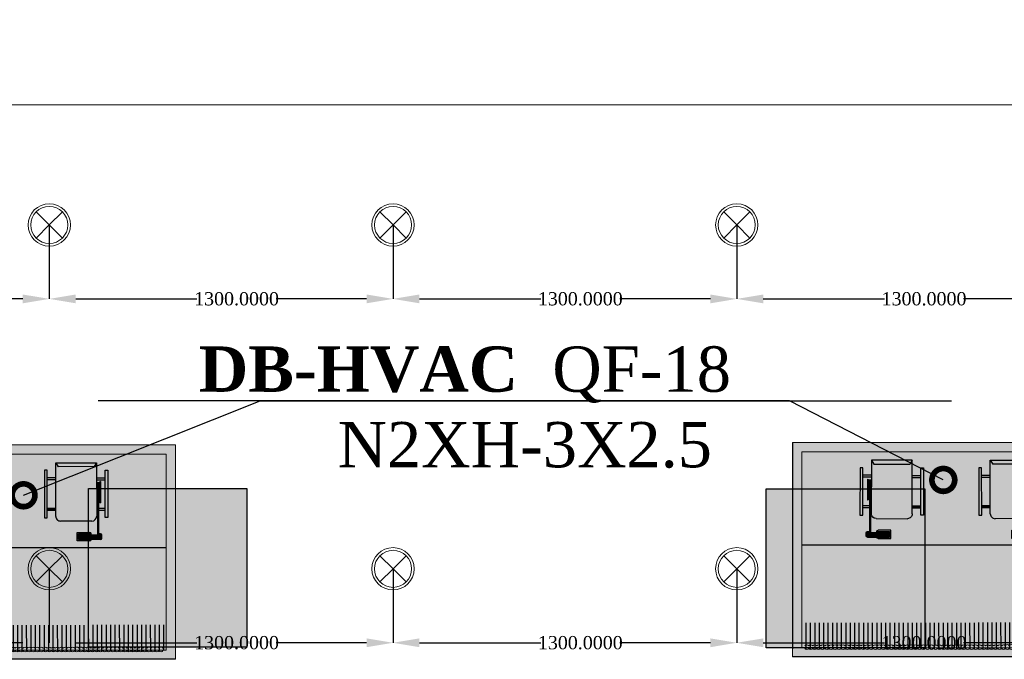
# Model space of a CAD drawing. Header units: inches. Extents: x -78787 to 29484, y -9517 to 23232.
# Tile 191 of 256: x 9994 to 13718, y 5922 to 8340. Entities that reach past the tile are written whole.
import ezdxf
from ezdxf import colors
from ezdxf.entities.mleader import LeaderData, LeaderLine
from ezdxf.math import Vec2, Vec3

# ---------------------------------------------------------------- set-up
doc = ezdxf.new("R2010")
doc.units = ezdxf.units.IN
doc.header["$MEASUREMENT"] = 0
doc.layers.add('- განათება', color=7, linetype='Continuous')
doc.layers.add('- მექანიკური ნაწილი', color=7, linetype='Continuous')
doc.layers.add('heating-cooling1', color=7, linetype='Continuous', lineweight=0)
doc.layers.add('HVAC Room Number', color=7, linetype='Continuous', lineweight=0)
doc.layers.add('New_Interior - Lamp_Pen_No__77', color=7, linetype='Continuous', lineweight=20, true_color=0xffeb28)
doc.styles.add('CT', font='ARIALN.TTF', dxfattribs={"height": 200})
doc.styles.get("Standard").update_dxf_attribs({"font": 'arial.ttf'})
doc.dimstyles.get("Standard").update_dxf_attribs({"dimtxt": 0.18, "dimasz": 0.18, "dimexe": 0.18, "dimexo": 0.0625, "dimgap": 0.09, "dimtad": 0, "dimtih": 1, "dimtoh": 1, "dimdec": 4, "dimzin": 0, "dimdsep": 46, "dimtxsty": 'Standard', "dimcen": 0.09, "dimadec": 0, "dimazin": 0, "dimtfac": 1, "dimtdec": 4, "dimtofl": 0, "dimtmove": 0, "dimatfit": 3, "dimfxl": 1, "dimtolj": 1, "dimtzin": 0, "dimarcsym": 0})

# ---------------------------------------------------------------- blocks, each defined once
blk = doc.blocks.new('asd1q3wdscqewdscx')
h = blk.add_hatch(color=8)
h.dxf.hatch_style = 1
h.paths.add_polyline_path([(45549, 30865), (45532, 30865), (45532, 30791), (45549, 30791)])
h.paths.add_polyline_path([(45549, 31289), (45532, 31289), (45532, 31215), (45549, 31215)])
h.paths.add_polyline_path([(45874, 31312), (45467, 31312), (45467, 31289), (45874, 31289)])
h.paths.add_polyline_path([(45811, 31289), (45794, 31289), (45794, 31231), (45811, 31231)])
h.paths.add_polyline_path([(45811, 31223), (45794, 31223), (45794, 31215), (45811, 31215)])
h = blk.add_hatch(color=7)
h.dxf.hatch_style = 1
h.paths.add_polyline_path([(45746.1, 31247), (45563.9, 31247, 0.376607), (45573, 31239), (45737, 31239, 0.376607)])
h = blk.add_hatch(color=7)
h.dxf.hatch_style = 1
h.paths.add_polyline_path([(45737, 31239), (45573, 31239), (45573, 31231), (45737, 31231)])
at = {"true_color": 0x40b2bf}
h = blk.add_hatch(color=143, dxfattribs=at)
h.dxf.hatch_style = 1
h.paths.add_polyline_path([(45737, 31231), (45573, 31231), (45573, 31223), (45737, 31223)])
h = blk.add_hatch(color=7)
h.dxf.hatch_style = 1
h.paths.add_polyline_path([(45737, 31223), (45573, 31223), (45573, 31215), (45737, 31215)])
h = blk.add_hatch(color=143, dxfattribs=at)
h.dxf.hatch_style = 1
h.paths.add_polyline_path([(46062, 31231), (46053, 31231), (46023, 31231), (45737, 31231), (45737, 31223), (46062, 31223)])
h = blk.add_hatch(color=256)
h.dxf.hatch_style = 1
h.paths.add_polyline_path([(46062, 31223), (46053, 31223), (46053, 31167), (46062, 31167)])
h.paths.add_polyline_path([(46053, 31258.8), (46053, 31231), (46062, 31231), (46062, 31248, 0.361621)])
h.paths.add_polyline_path([(46043, 31259), (46033, 31259), (46033, 31231), (46043, 31231)])
h.paths.add_polyline_path([(46023, 31259, 0.414214), (46012, 31248), (46012, 31231), (46023, 31231)])
h.paths.add_polyline_path([(46023, 31223), (46012, 31223), (46012, 31167), (46023, 31167)])
h.paths.add_polyline_path([(46043, 31223), (46033, 31223), (46033, 31167), (46043, 31167)])
h.paths.add_polyline_path([(46073, 31156, 0.414214), (46062, 31167), (46012, 31167, 0.414214), (46001, 31156), (46001, 31058), (46001, 31049), (46073, 31049), (46073, 31058)])
h.paths.add_polyline_path([(46062, 31058), (46012, 31058), (46012, 31158), (46062, 31158)], flags=16)
at = {"true_color": 0x8fa35c}
h = blk.add_hatch(color=55, dxfattribs=at)
h.dxf.hatch_style = 1
h.paths.add_polyline_path([(46053, 31223), (46043, 31223), (46043, 31167), (46053, 31167)])
h.paths.add_polyline_path([(46053, 31258.8, 0.045741), (46051, 31259), (46043, 31259), (46043, 31231), (46053, 31231)])
h.paths.add_polyline_path([(46033, 31259), (46023, 31259), (46023, 31231), (46033, 31231)])
h.paths.add_polyline_path([(46023, 31158), (46012, 31158), (46012, 31058), (46023, 31058)])
h.paths.add_polyline_path([(46033, 31158), (46023, 31158), (46023, 31058), (46033, 31058)])
h.paths.add_polyline_path([(46043, 31158), (46033, 31158), (46033, 31058), (46043, 31058)])
h.paths.add_polyline_path([(46053, 31158), (46043, 31158), (46043, 31058), (46053, 31058)])
h.paths.add_polyline_path([(46062, 31158), (46053, 31158), (46053, 31058), (46062, 31058)])
h = blk.add_hatch(color=55, dxfattribs=at)
h.dxf.hatch_style = 1
h.paths.add_polyline_path([(46033, 31223), (46023, 31223), (46023, 31167), (46033, 31167)])
at = {"true_color": 0xb4794b}
h = blk.add_hatch(color=35, dxfattribs=at)
h.dxf.hatch_style = 1
h.paths.add_polyline_path([(45903, 31174.6, 0.414214), (45862.6, 31215), (45403, 31215), (45437, 31193.9), (45437, 30886.1), (45403, 30865), (45862.6, 30865, 0.414214), (45903, 30905.4)])
h = blk.add_hatch(color=8)
h.dxf.hatch_style = 1
h.paths.add_polyline_path([(45811, 30865), (45794, 30865), (45794, 30791), (45811, 30791)])
h = blk.add_hatch(color=8)
h.dxf.hatch_style = 1
h.paths.add_polyline_path([(45874, 30791), (45467, 30791), (45467, 30768), (45874, 30768)])
for p, q in [((45467, 31289), (45467, 31312)), ((45467, 31312), (45874, 31312)), ((45874, 31312), (45874, 31289)), ((45874, 31289), (45467, 31289)), ((45532, 31215), (45532, 31289)), ((45549, 31215), (45549, 31289)), ((45563.9, 31247), (45746.1, 31247)), ((45573, 31215), (45573, 31239)), ((45737, 31239), (45573, 31239)), ((45573, 31231), (46062, 31231)), ((45573, 31223), (46062, 31223)), ((45737, 31239), (45737, 31231)), ((45737, 31223), (45737, 31215)), ((45794, 31231), (45794, 31289)), ((45794, 31223), (45794, 31215)), ((45811, 31231), (45811, 31289)), ((45811, 31223), (45811, 31215)), ((46012, 31248), (46012, 31231)), ((46051, 31259), (46023, 31259)), ((46023, 31259), (46023, 31231)), ((46053, 31231), (46023, 31231)), ((46053, 31223), (46023, 31223)), ((46023, 31223), (46023, 31167)), ((46033, 31259), (46033, 31231)), ((46033, 31223), (46033, 31167)), ((46043, 31259), (46043, 31231)), ((46043, 31223), (46043, 31167)), ((46053, 31259), (46053, 31231)), ((46053, 31231), (46062, 31231)), ((46053, 31223), (46062, 31223)), ((46053, 31223), (46053, 31167)), ((46062, 31248), (46062, 31167)), ((45403, 31215), (45862.6, 31215)), ((45403, 31215), (45437, 31193.9)), ((45403, 30865), (45403, 31215)), ((45437, 31193.9), (45437, 30886.1)), ((45903, 31174.6), (45903, 30905.4)), ((46001, 31058), (46001, 31156)), ((46062, 31167), (46012, 31167)), ((46062, 31158), (46012, 31158)), ((46012, 31158), (46012, 31058)), ((46023, 31158), (46023, 31058)), ((46033, 31158), (46033, 31058)), ((46043, 31158), (46043, 31058)), ((46053, 31158), (46053, 31058)), ((46062, 31158), (46062, 31058)), ((46073, 31156), (46073, 31058)), ((46001, 31049), (46001, 31058)), ((46073, 31049), (46001, 31049)), ((46062, 31058), (46012, 31058)), ((46073, 31058), (46073, 31049)), ((45403, 30865), (45437, 30886.1)), ((45862.6, 30865), (45403, 30865)), ((45532, 30865), (45532, 30791)), ((45549, 30865), (45549, 30791)), ((45794, 30865), (45794, 30791)), ((45811, 30865), (45811, 30791)), ((45874, 30791), (45467, 30791)), ((45467, 30791), (45467, 30768)), ((45467, 30768), (45874, 30768)), ((45874, 30768), (45874, 30791))]:
    blk.add_line(p, q)
for centre, radius, start, end in [((45573, 31248.2), 9.19, 187.45311, 270), ((45737, 31248.2), 9.19, 270, 352.54689), ((46023, 31248), 11, 90, 180), ((46051, 31248), 11, 0, 90), ((45862.6, 31174.6), 40.4, 0, 90), ((46012, 31156), 11, 90, 180), ((46062, 31156), 11, 0, 90), ((45862.6, 30905.4), 40.4, 270, 0)]:
    blk.add_arc(centre, radius, start, end)
blk = doc.blocks.new('asdasda')
at = {"lineweight": 0, "true_color": 0xffffff}
h = blk.add_hatch(color=7, dxfattribs=at)
h.dxf.hatch_style = 1
h.paths.add_polyline_path([(757.4, 504.2), (22.6, 504.2), (22.6, 22.6), (757.4, 22.6)], flags=0)
h.paths.add_polyline_path([(780, 526.8), (0, 526.8), (0, 0), (780, 0)])
h.paths.add_polyline_path([(22.6, 504.2), (757.4, 504.2), (757.4, 22.6), (22.6, 22.6)], flags=16)
h = blk.add_hatch(color=7, dxfattribs=at)
h.dxf.hatch_style = 1
h.paths.add_polyline_path([(757.4, 504.2), (22.6, 504.2), (22.6, 22.6), (757.4, 22.6)])
h = blk.add_hatch(color=7)
h.dxf.hatch_style = 1
h.paths.add_polyline_path([(22.8, 255.2), (22.8, 243.7), (757.4, 244.3), (757.4, 255.8)])
at = {"true_color": 0xfb1004}
h = blk.add_hatch(color=1, dxfattribs=at)
h.dxf.hatch_style = 1
h.set_gradient(color1=(255, 0, 0), color2=(0, 0, 255), tint=1)
h.paths.add_polyline_path([(740.4, 210.2), (740.4, 134.5, -1), (717.1, 134.4), (717, 209.8, 1), (673.8, 209.8), (673.9, 134.5, -1.005911), (650.8, 134.2), (650.7, 210, 1.002343), (607.7, 209.6), (607.8, 134.4, -1), (584.4, 134.3), (584.4, 210, 1.002343), (541.4, 209.6), (541.4, 134.3, -1), (518.1, 134.3), (518, 209.7, 1), (474.8, 209.6), (474.9, 134.2, -1), (451.8, 134), (451.7, 209.8, 1.00525), (408.7, 209.3), (408.8, 134.3, -1), (385.4, 134.3), (385.4, 209.7, 1), (342.1, 209.6), (342.2, 134.3, -1.005302), (319.1, 133.9), (319, 209.7, 1.00522), (276, 209.2), (276.1, 134.2, -1), (252.8, 134.2), (252.7, 209.8, 1.005275), (209.7, 209.3), (209.8, 134.3, -1), (186.4, 134.3), (186.4, 209.7, 1.005275), (143.4, 209.2), (143.4, 134.2, -1), (120.1, 134.2), (120, 209.8, 1.005275), (77, 209.3), (77.1, 134.3, -1), (53.8, 134.3), (53.7, 209.6, 0.415483), (31.5, 231.6), (22.6, 231.6), (22.6, 221.5), (32, 221.5, -0.414214), (43.6, 209.9), (43.7, 134.6, 0.999973), (86.9, 134.6), (86.9, 209.7, -1.008192), (110, 210.1), (110, 134.5, 1.011383), (153.3, 135.1), (153.2, 209.9, -0.994909), (176.3, 210.1), (176.4, 134.6, 1.011379), (219.6, 135.1), (219.5, 210, -0.994909), (242.6, 210.1), (242.7, 134.5, 1), (285.9, 134.5), (285.9, 209.9, -0.994909), (309, 210.1), (309, 134.4, 1), (352.3, 134.5), (352.2, 209.9), (352.2, 210, -1), (375.3, 210.2), (375.4, 134.6, 1), (418.6, 134.7), (418.5, 210, -0.994909), (441.6, 210.2), (441.7, 134.6, 1), (484.9, 134.6), (484.9, 210, -1), (508, 210.2), (508, 134.6, 1), (551.3, 134.6), (551.2, 210, -1), (574.3, 210.3), (574.4, 134.7, 1), (617.6, 134.7), (617.5, 210.1, -1), (640.6, 210.3), (640.7, 134.7, 1), (683.9, 134.8), (683.9, 210.1, -1), (707, 210.4), (707, 134.8, 1), (750.3, 134.8), (750.2, 210.2, -0.303251), (757.4, 221), (757.4, 231.4, 0.354482)])
h = blk.add_hatch(color=250)
h.dxf.hatch_style = 1
h.paths.add_polyline_path([(757.4, 97.8), (757.4, 109.3), (22.6, 108.7), (22.6, 97.2)])
h = blk.add_hatch(color=7)
h.dxf.hatch_style = 1
h.paths.add_polyline_path([(22.9, 102), (22.9, 90.5), (757.4, 91.1), (757.4, 102.6)])
blk.add_line((22.6, 275), (757.4, 275))
at = {"color": 250}
blk.add_line((780, 0), (0, 0), dxfattribs=at)
for points in [[(0, 526.8), (0, 20)], [(32.5, 83.8), (32.6, 18.6)], [(43.4, 83.8), (43.5, 18.2)], [(54.3, 83.8), (54.3, 18.1)], [(65.2, 83.8), (65.2, 18.2)], [(76.1, 83.8), (76.1, 18.4)], [(86.9, 83.8), (87, 18.5)], [(97.8, 83.9), (97.9, 19.1)], [(108.7, 83.9), (108.8, 20)], [(119.6, 83.9), (119.7, 20.2)], [(130.5, 83.9), (130.5, 19.2)], [(141.4, 83.9), (141.4, 18.6)], [(152.3, 83.9), (152.3, 18.3)], [(163.2, 83.9), (163.2, 18.1)], [(174, 83.9), (174.1, 18.1)], [(184.9, 83.9), (185, 18.4)], [(195.8, 83.9), (195.9, 18.8)], [(206.7, 83.9), (206.7, 19.4)], [(217.6, 84), (217.6, 20.5)], [(228.5, 84), (228.5, 19.9)], [(239.4, 84), (239.4, 19.1)], [(250.2, 84), (250.3, 18.6)], [(261.1, 84), (261.2, 18.3)], [(272, 84), (272.1, 18.2)], [(282.9, 84), (283, 18.3)], [(293.8, 84), (293.8, 18.6)], [(304.7, 84), (304.7, 19.1)], [(315.6, 84), (315.6, 19.4)], [(326.4, 84), (326.5, 20.5)], [(337.3, 84.1), (337.4, 19.7)], [(348.2, 84.1), (348.3, 19)], [(359.1, 84.1), (359.2, 18.5)], [(370, 84.1), (370, 18.2)], [(380.9, 84.1), (380.9, 18.1)], [(391.8, 84.1), (391.8, 18.2)], [(402.6, 84.1), (402.7, 18.5)], [(413.5, 84.1), (413.6, 19)], [(424.4, 84.1), (424.5, 19.8)], [(435.3, 84.1), (435.4, 20.6)], [(446.2, 84.1), (446.2, 19.5)], [(457.1, 84.2), (457.1, 18.8)], [(468, 84.2), (468, 18.4)], [(478.8, 84.2), (478.9, 18.2)], [(489.7, 84.2), (489.8, 18.2)], [(500.6, 84.2), (500.7, 18.4)], [(511.5, 84.2), (511.6, 18.7)], [(522.4, 84.2), (522.4, 20.6)], [(533.3, 84.2), (533.3, 20.2)], [(544.2, 84.2), (544.2, 19.4)], [(555, 84.2), (555.1, 18.9)], [(565.9, 84.2), (566, 18.6)], [(576.8, 84.3), (576.9, 18.5)], [(587.7, 84.3), (587.8, 18.6)], [(598.6, 84.3), (598.6, 18.9)], [(609.5, 84.3), (609.5, 19.4)], [(620.4, 84.3), (620.4, 20.2)], [(631.2, 84.3), (631.3, 21.1)], [(642.1, 84.3), (642.2, 20)], [(653, 84.3), (653.1, 19.3)], [(663.9, 84.3), (664, 18.9)], [(674.8, 84.3), (674.8, 18.6)], [(685.7, 84.3), (685.7, 18.6)], [(696.6, 84.4), (696.6, 18.8)], [(707.4, 84.4), (707.5, 19.1)], [(718.3, 84.4), (718.4, 19.7)], [(729.2, 84.4), (729.3, 20.7)], [(740.1, 84.4), (740.2, 20.7)], [(751, 84.4), (751, 22.6)]]:
    blk.add_lwpolyline(points, dxfattribs=at)
at = {"layer": 'heating-cooling1'}
blk.add_lwpolyline([(0, 526.8), (780, 526.8), (780, 0), (0, 0), (0, 526.8)], dxfattribs=at)
blk.add_lwpolyline([(22.6, 504.2), (757.4, 504.2), (757.4, 22.6), (22.6, 22.6)], close=True, dxfattribs=at)
at = {"layer": 'HVAC Room Number', "color": 250}
for points in [[(39.8, 27, 0.553217), (29.9, 27)], [(49.6, 27, 0.553217), (39.8, 27)], [(59.5, 27, 0.553217), (49.6, 27)], [(69.3, 27.1, 0.553217), (59.5, 27)], [(79.2, 27.1, 0.553217), (69.3, 27.1)], [(89.6, 27, 0.553217), (79.8, 27)], [(99.5, 27, 0.553217), (89.6, 27)], [(109.4, 27, 0.553217), (99.5, 27)], [(119.2, 27, 0.553217), (109.4, 27)], [(129.1, 27, 0.553217), (119.2, 27)], [(139, 27, 0.553217), (129.1, 27)], [(148.8, 27, 0.553217), (139, 27)], [(158.7, 27, 0.553217), (148.8, 27)], [(168.5, 27, 0.553217), (158.7, 27)], [(178.4, 27, 0.553217), (168.5, 27)], [(188.3, 27, 0.553217), (178.4, 27)], [(198.1, 27, 0.553217), (188.3, 27)], [(208, 27.1, 0.553217), (198.1, 27)], [(217.9, 27.1, 0.553217), (208, 27.1)], [(227.7, 27.1, 0.553217), (217.9, 27.1)], [(237.6, 27.1, 0.553217), (227.7, 27.1)], [(247.4, 27.1, 0.553217), (237.6, 27.1)], [(257.3, 27.1, 0.553217), (247.4, 27.1)], [(267.2, 27.1, 0.553217), (257.3, 27.1)], [(277, 27.1, 0.553217), (267.2, 27.1)], [(286.9, 27.1, 0.553217), (277, 27.1)], [(296.8, 27.1, 0.553217), (286.9, 27.1)], [(306.6, 27.1, 0.553217), (296.8, 27.1)], [(316.8, 27, 0.553217), (306.9, 27)], [(326.7, 27, 0.553217), (316.8, 27)], [(336.5, 27, 0.553217), (326.7, 27)], [(346.4, 27, 0.553217), (336.5, 27)], [(356.3, 27, 0.553217), (346.4, 27)], [(366.1, 27, 0.553217), (356.3, 27)], [(376, 27, 0.553217), (366.1, 27)], [(385.8, 27, 0.553217), (376, 27)], [(395.7, 27, 0.553217), (385.8, 27)], [(405.6, 27, 0.553217), (395.7, 27)], [(415.4, 27, 0.553217), (405.6, 27)], [(425.3, 27.1, 0.553217), (415.4, 27)], [(435.2, 27.1, 0.553217), (425.3, 27.1)], [(445, 27.1, 0.553217), (435.2, 27.1)], [(454.9, 27.1, 0.553217), (445, 27.1)], [(464.7, 27.1, 0.553217), (454.9, 27.1)], [(474.6, 27.1, 0.553217), (464.7, 27.1)], [(484.5, 27.1, 0.553217), (474.6, 27.1)], [(494.3, 27.1, 0.553217), (484.5, 27.1)], [(504.2, 27.1, 0.553217), (494.3, 27.1)], [(514.1, 27.1, 0.553217), (504.2, 27.1)], [(522.7, 27.4, 0.610733), (514.1, 27.1)], [(532.5, 27.4, 0.553217), (522.7, 27.4)], [(542.4, 27.4, 0.553217), (532.5, 27.4)], [(552.3, 27.4, 0.553217), (542.4, 27.4)], [(562.1, 27.4, 0.553217), (552.3, 27.4)], [(572, 27.4, 0.553217), (562.1, 27.4)], [(581.9, 27.4, 0.553217), (572, 27.4)], [(591.7, 27.4, 0.553217), (581.9, 27.4)], [(601.6, 27.5, 0.553217), (591.7, 27.4)], [(611.4, 27.5, 0.553217), (601.6, 27.5)], [(621.3, 27.5, 0.553217), (611.4, 27.5)], [(631.2, 27.5, 0.553217), (621.3, 27.5)], [(641, 27.5, 0.553217), (631.2, 27.5)], [(650.9, 27.5, 0.553217), (641, 27.5)], [(660.8, 27.5, 0.553217), (650.9, 27.5)], [(670.6, 27.5, 0.553217), (660.8, 27.5)], [(680.5, 27.5, 0.553217), (670.6, 27.5)], [(690.3, 27.5, 0.553217), (680.5, 27.5)], [(700.2, 27.5, 0.553217), (690.3, 27.5)], [(710.1, 27.5, 0.553217), (700.2, 27.5)], [(719.9, 27.5, 0.553217), (710.1, 27.5)], [(729.8, 27.6, 0.553217), (719.9, 27.5)], [(739.7, 27.6, 0.553217), (729.8, 27.6)], [(749.5, 27.6, 0.553217), (739.7, 27.6)], [(29.9, 20.8, 0.553217), (39.8, 20.8)], [(39.8, 20.8, 0.553217), (49.6, 20.8)], [(49.6, 20.8, 0.553217), (59.5, 20.9)], [(59.5, 20.9, 0.553217), (69.3, 20.9)], [(69.3, 20.9, 0.553217), (79.2, 20.9)], [(79.8, 20.8, 0.553217), (89.7, 20.8)], [(89.7, 20.8, 0.553217), (99.5, 20.8)], [(99.5, 20.8, 0.553217), (109.4, 20.8)], [(109.4, 20.8, 0.553217), (119.2, 20.8)], [(119.2, 20.8, 0.553217), (129.1, 20.8)], [(129.1, 20.8, 0.553217), (139, 20.8)], [(139, 20.8, 0.553217), (148.8, 20.8)], [(148.8, 20.8, 0.553217), (158.7, 20.8)], [(158.7, 20.8, 0.553217), (168.6, 20.8)], [(168.6, 20.8, 0.553217), (178.4, 20.8)], [(178.4, 20.8, 0.553217), (188.3, 20.9)], [(188.3, 20.9, 0.553217), (198.1, 20.9)], [(198.1, 20.9, 0.553217), (208, 20.9)], [(208, 20.9, 0.553217), (217.9, 20.9)], [(217.9, 20.9, 0.553217), (227.7, 20.9)], [(227.7, 20.9, 0.553217), (237.6, 20.9)], [(237.6, 20.9, 0.553217), (247.5, 20.9)], [(247.5, 20.9, 0.553217), (257.3, 20.9)], [(257.3, 20.9, 0.553217), (267.2, 20.9)], [(267.2, 20.9, 0.553217), (277, 20.9)], [(277, 20.9, 0.553217), (286.9, 20.9)], [(286.9, 20.9, 0.553217), (296.8, 20.9)], [(296.8, 20.9, 0.553217), (306.6, 21)], [(306.9, 20.8, 0.553217), (316.8, 20.8)], [(316.8, 20.8, 0.553217), (326.7, 20.8)], [(326.7, 20.8, 0.553217), (336.5, 20.8)], [(336.5, 20.8, 0.553217), (346.4, 20.8)], [(346.4, 20.8, 0.553217), (356.3, 20.8)], [(356.3, 20.8, 0.553217), (366.1, 20.8)], [(366.1, 20.8, 0.553217), (376, 20.8)], [(376, 20.8, 0.553217), (385.8, 20.8)], [(385.8, 20.8, 0.553217), (395.7, 20.8)], [(395.7, 20.8, 0.553217), (405.6, 20.9)], [(405.6, 20.9, 0.553217), (415.4, 20.9)], [(415.4, 20.9, 0.553217), (425.3, 20.9)], [(425.3, 20.9, 0.553217), (435.2, 20.9)], [(435.2, 20.9, 0.553217), (445, 20.9)], [(445, 20.9, 0.553217), (454.9, 20.9)], [(454.9, 20.9, 0.553217), (464.7, 20.9)], [(464.7, 20.9, 0.553217), (474.6, 20.9)], [(474.6, 20.9, 0.553217), (484.5, 20.9)], [(484.5, 20.9, 0.553217), (494.3, 20.9)], [(494.3, 20.9, 0.553217), (504.2, 20.9)], [(504.2, 20.9, 0.553217), (514.1, 20.9)], [(514.1, 20.9, 0.671613), (522.7, 21.2)], [(522.7, 21.2, 0.553217), (532.6, 21.2)], [(532.6, 21.2, 0.553217), (542.4, 21.2)], [(542.4, 21.2, 0.553217), (552.3, 21.2)], [(552.3, 21.2, 0.553217), (562.1, 21.2)], [(562.1, 21.2, 0.553217), (572, 21.2)], [(572, 21.2, 0.553217), (581.9, 21.2)], [(581.9, 21.2, 0.553217), (591.7, 21.3)], [(591.7, 21.3, 0.553217), (601.6, 21.3)], [(601.6, 21.3, 0.553217), (611.5, 21.3)], [(611.5, 21.3, 0.553217), (621.3, 21.3)], [(621.3, 21.3, 0.553217), (631.2, 21.3)], [(631.2, 21.3, 0.553217), (641, 21.3)], [(641, 21.3, 0.553217), (650.9, 21.3)], [(650.9, 21.3, 0.553217), (660.8, 21.3)], [(660.8, 21.3, 0.553217), (670.6, 21.3)], [(670.6, 21.3, 0.553217), (680.5, 21.3)], [(680.5, 21.3, 0.553217), (690.3, 21.3)], [(690.3, 21.3, 0.553217), (700.2, 21.3)], [(700.2, 21.3, 0.553217), (710.1, 21.4)], [(710.1, 21.4, 0.553217), (719.9, 21.4)], [(719.9, 21.4, 0.553217), (729.8, 21.4)], [(729.8, 21.4, 0.553217), (739.7, 21.4)], [(739.7, 21.4, 0.553217), (749.5, 21.4)]]:
    blk.add_lwpolyline(points, format="xyb", dxfattribs=at)
at = {"yscale": 0.2868831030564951, "zscale": 0.2868831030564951}
for p, xscale, rotation in [((9159.5, 13501.1), -0.286883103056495, 89.95250228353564), ((-8379.5, 13501.1), 0.2868831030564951, 270.0474656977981)]:
    blk.add_blockref('asd1q3wdscqewdscx', p, dxfattribs=dict(at, xscale=xscale, rotation=rotation))
blk = doc.blocks.new('600x600')
h = blk.add_hatch(color=6)
h.dxf.hatch_style = 1
h.paths.add_polyline_path([(-54793.2, 18677.9), (-55393.2, 18677.9), (-55393.2, 18077.9), (-54793.2, 18077.9)])
for p, q in [((-55393.2, 18677.9), (-54793.2, 18677.9)), ((-55393.2, 18077.9), (-55393.2, 18677.9)), ((-54793.2, 18677.9), (-54793.2, 18077.9)), ((-54793.2, 18077.9), (-55393.2, 18077.9))]:
    blk.add_line(p, q)
blk = doc.blocks.new('Recessed Spot')
at = {"layer": 'New_Interior - Lamp_Pen_No__77', "color": 2, "linetype": 'Continuous', "lineweight": 20, "true_color": 0xffeb28}
for q in [(-49.5, 49.5), (49.5, 49.5), (-49.5, -49.5), (49.5, -49.5)]:
    blk.add_line((0, 0), q, dxfattribs=at)
at = {"layer": 'New_Interior - Lamp_Pen_No__77', "color": 2, "linetype": 'Continuous', "lineweight": 20, "true_color": 0xffeb28, "flags": 128}
blk.add_lwpolyline([(80, 0, 1), (-80, 0, 1)], format="xyb", close=True, dxfattribs=at)
at = {"layer": 'New_Interior - Lamp_Pen_No__77', "color": 2, "linetype": 'Continuous', "lineweight": 20, "true_color": 0xffeb28}
blk.add_circle((0, 0), 70, dxfattribs=at)
blk = doc.blocks.new('_DotSmall')
at = {"color": 0, "linetype": 'ByBlock', "const_width": 0.5}
blk.add_lwpolyline([(-0.0625, 0, 1), (0.0625, 0, 1)], format="xyb", close=True, dxfattribs=at)
blk = doc.blocks.new('*D870')
at = {"layer": '- განათება', "color": 0, "lineweight": -2, "transparency": 16777216}
for p, q in [((8805.9, 7563.9), (8805.9, 7284.2)), ((10105.9, 7563.9), (10105.9, 7284.2)), ((8905.9, 7284.4), (9364.5, 7284.4)), ((10005.9, 7284.4), (9663.8, 7284.4))]:
    blk.add_line(p, q, dxfattribs=at)
at = {"layer": '- განათება', "color": 0, "transparency": 16777216}
for points in [[(8905.9, 7301), (8905.9, 7267.7), (8805.9, 7284.4)], [(10005.9, 7301), (10005.9, 7267.7), (10105.9, 7284.4)]]:
    blk.add_solid(points, dxfattribs=at)
at = {"layer": 'Defpoints', "color": 0, "transparency": 16777216}
for p in [(8805.9, 7564), (10105.9, 7564), (10105.9, 7284.4)]:
    blk.add_point(p, dxfattribs=at)
at = {"layer": '- განათება', "color": 0, "transparency": 16777216, "insert": (9514.1, 7284.4), "char_height": 50, "attachment_point": 5}
blk.add_mtext('\\A1;{\\fSylfaen|b0|i0|c0|p18;1300.0000}', dxfattribs=at)
blk = doc.blocks.new('*D871')
at = {"layer": '- განათება', "color": 0, "lineweight": -2, "transparency": 16777216}
for p, q in [((10105.9, 7563.9), (10105.9, 7284.2)), ((11405.9, 7563.9), (11405.9, 7284.2)), ((10205.9, 7284.4), (10664.5, 7284.4)), ((11305.9, 7284.4), (10963.8, 7284.4))]:
    blk.add_line(p, q, dxfattribs=at)
at = {"layer": '- განათება', "color": 0, "transparency": 16777216}
for points in [[(10205.9, 7301), (10205.9, 7267.7), (10105.9, 7284.4)], [(11305.9, 7301), (11305.9, 7267.7), (11405.9, 7284.4)]]:
    blk.add_solid(points, dxfattribs=at)
at = {"layer": 'Defpoints', "color": 0, "transparency": 16777216}
for p in [(10105.9, 7564), (11405.9, 7564), (11405.9, 7284.4)]:
    blk.add_point(p, dxfattribs=at)
at = {"layer": '- განათება', "color": 0, "transparency": 16777216, "insert": (10814.1, 7284.4), "char_height": 50, "attachment_point": 5}
blk.add_mtext('\\A1;{\\fSylfaen|b0|i0|c0|p18;1300.0000}', dxfattribs=at)
blk = doc.blocks.new('*D872')
at = {"layer": '- განათება', "color": 0, "lineweight": -2, "transparency": 16777216}
for p, q in [((11405.9, 7563.9), (11405.9, 7284.2)), ((12705.9, 7563.9), (12705.9, 7284.2)), ((11505.9, 7284.4), (11964.5, 7284.4)), ((12605.9, 7284.4), (12263.8, 7284.4))]:
    blk.add_line(p, q, dxfattribs=at)
at = {"layer": '- განათება', "color": 0, "transparency": 16777216}
for points in [[(11505.9, 7301), (11505.9, 7267.7), (11405.9, 7284.4)], [(12605.9, 7301), (12605.9, 7267.7), (12705.9, 7284.4)]]:
    blk.add_solid(points, dxfattribs=at)
at = {"layer": 'Defpoints', "color": 0, "transparency": 16777216}
for p in [(11405.9, 7564), (12705.9, 7564), (12705.9, 7284.4)]:
    blk.add_point(p, dxfattribs=at)
at = {"layer": '- განათება', "color": 0, "transparency": 16777216, "insert": (12114.1, 7284.4), "char_height": 50, "attachment_point": 5}
blk.add_mtext('\\A1;{\\fSylfaen|b0|i0|c0|p18;1300.0000}', dxfattribs=at)
blk = doc.blocks.new('*D873')
at = {"layer": '- განათება', "color": 0, "lineweight": -2, "transparency": 16777216}
for p, q in [((12705.9, 7563.9), (12705.9, 7284.2)), ((14005.9, 7563.9), (14005.9, 7284.2)), ((12805.9, 7284.4), (13264.5, 7284.4)), ((13905.9, 7284.4), (13563.8, 7284.4))]:
    blk.add_line(p, q, dxfattribs=at)
at = {"layer": '- განათება', "color": 0, "transparency": 16777216}
for points in [[(12805.9, 7301), (12805.9, 7267.7), (12705.9, 7284.4)], [(13905.9, 7301), (13905.9, 7267.7), (14005.9, 7284.4)]]:
    blk.add_solid(points, dxfattribs=at)
at = {"layer": 'Defpoints', "color": 0, "transparency": 16777216}
for p in [(12705.9, 7564), (14005.9, 7564), (14005.9, 7284.4)]:
    blk.add_point(p, dxfattribs=at)
at = {"layer": '- განათება', "color": 0, "transparency": 16777216, "insert": (13414.1, 7284.4), "char_height": 50, "attachment_point": 5}
blk.add_mtext('\\A1;{\\fSylfaen|b0|i0|c0|p18;1300.0000}', dxfattribs=at)
blk = doc.blocks.new('*D894')
at = {"layer": '- განათება', "color": 0, "lineweight": -2, "transparency": 16777216}
for p, q in [((8805.9, 6263.9), (8805.9, 5984.2)), ((10105.9, 6263.9), (10105.9, 5984.2)), ((8905.9, 5984.4), (9364.5, 5984.4)), ((10005.9, 5984.4), (9663.8, 5984.4))]:
    blk.add_line(p, q, dxfattribs=at)
at = {"layer": '- განათება', "color": 0, "transparency": 16777216}
for points in [[(8905.9, 6001), (8905.9, 5967.7), (8805.9, 5984.4)], [(10005.9, 6001), (10005.9, 5967.7), (10105.9, 5984.4)]]:
    blk.add_solid(points, dxfattribs=at)
at = {"layer": 'Defpoints', "color": 0, "transparency": 16777216}
for p in [(8805.9, 6264), (10105.9, 6264), (10105.9, 5984.4)]:
    blk.add_point(p, dxfattribs=at)
at = {"layer": '- განათება', "color": 0, "transparency": 16777216, "insert": (9514.1, 5984.4), "char_height": 50, "attachment_point": 5}
blk.add_mtext('\\A1;{\\fSylfaen|b0|i0|c0|p18;1300.0000}', dxfattribs=at)
blk = doc.blocks.new('*D895')
at = {"layer": '- განათება', "color": 0, "lineweight": -2, "transparency": 16777216}
for p, q in [((10105.9, 6263.9), (10105.9, 5984.2)), ((11405.9, 6263.9), (11405.9, 5984.2)), ((10205.9, 5984.4), (10664.5, 5984.4)), ((11305.9, 5984.4), (10963.8, 5984.4))]:
    blk.add_line(p, q, dxfattribs=at)
at = {"layer": '- განათება', "color": 0, "transparency": 16777216}
for points in [[(10205.9, 6001), (10205.9, 5967.7), (10105.9, 5984.4)], [(11305.9, 6001), (11305.9, 5967.7), (11405.9, 5984.4)]]:
    blk.add_solid(points, dxfattribs=at)
at = {"layer": 'Defpoints', "color": 0, "transparency": 16777216}
for p in [(10105.9, 6264), (11405.9, 6264), (11405.9, 5984.4)]:
    blk.add_point(p, dxfattribs=at)
at = {"layer": '- განათება', "color": 0, "transparency": 16777216, "insert": (10814.1, 5984.4), "char_height": 50, "attachment_point": 5}
blk.add_mtext('\\A1;{\\fSylfaen|b0|i0|c0|p18;1300.0000}', dxfattribs=at)
blk = doc.blocks.new('*D896')
at = {"layer": '- განათება', "color": 0, "lineweight": -2, "transparency": 16777216}
for p, q in [((11405.9, 6263.9), (11405.9, 5984.2)), ((12705.9, 6263.9), (12705.9, 5984.2)), ((11505.9, 5984.4), (11964.5, 5984.4)), ((12605.9, 5984.4), (12263.8, 5984.4))]:
    blk.add_line(p, q, dxfattribs=at)
at = {"layer": '- განათება', "color": 0, "transparency": 16777216}
for points in [[(11505.9, 6001), (11505.9, 5967.7), (11405.9, 5984.4)], [(12605.9, 6001), (12605.9, 5967.7), (12705.9, 5984.4)]]:
    blk.add_solid(points, dxfattribs=at)
at = {"layer": 'Defpoints', "color": 0, "transparency": 16777216}
for p in [(11405.9, 6264), (12705.9, 6264), (12705.9, 5984.4)]:
    blk.add_point(p, dxfattribs=at)
at = {"layer": '- განათება', "color": 0, "transparency": 16777216, "insert": (12114.1, 5984.4), "char_height": 50, "attachment_point": 5}
blk.add_mtext('\\A1;{\\fSylfaen|b0|i0|c0|p18;1300.0000}', dxfattribs=at)
blk = doc.blocks.new('*D897')
at = {"layer": '- განათება', "color": 0, "lineweight": -2, "transparency": 16777216}
for p, q in [((12705.9, 6263.9), (12705.9, 5984.2)), ((14005.9, 6263.9), (14005.9, 5984.2)), ((12805.9, 5984.4), (13264.5, 5984.4)), ((13905.9, 5984.4), (13563.8, 5984.4))]:
    blk.add_line(p, q, dxfattribs=at)
at = {"layer": '- განათება', "color": 0, "transparency": 16777216}
for points in [[(12805.9, 6001), (12805.9, 5967.7), (12705.9, 5984.4)], [(13905.9, 6001), (13905.9, 5967.7), (14005.9, 5984.4)]]:
    blk.add_solid(points, dxfattribs=at)
at = {"layer": 'Defpoints', "color": 0, "transparency": 16777216}
for p in [(12705.9, 6264), (14005.9, 6264), (14005.9, 5984.4)]:
    blk.add_point(p, dxfattribs=at)
at = {"layer": '- განათება', "color": 0, "transparency": 16777216, "insert": (13414.1, 5984.4), "char_height": 50, "attachment_point": 5}
blk.add_mtext('\\A1;{\\fSylfaen|b0|i0|c0|p18;1300.0000}', dxfattribs=at)

msp = doc.modelspace()

# ---------------------------------------------------------------- linework, layer by layer
at = {"layer": '- განათება', "color": 8, "linetype": 'Continuous', "lineweight": 15, "flags": 128}
msp.add_lwpolyline([(8105.93152, 8018.35536), (8105.93152, 11218.35514), (24905.93143, 11218.35514), (24905.93143, 8018.35536)], close=True, dxfattribs=at)

# ---------------------------------------------------------------- block references
at = {"layer": '- განათება', "color": 2, "linetype": 'Continuous', "lineweight": 20, "true_color": 0xffeb28, "zscale": 1000}
for p in [(10105.93152, 7563.9634), (11405.93152, 7563.9634), (12705.93152, 7563.9634), (11405.93152, 6263.9634), (12705.93152, 6263.9634)]:
    msp.add_blockref('Recessed Spot', p, dxfattribs=at)
at = {"layer": '- განათება', "color": 3, "linetype": 'Continuous', "lineweight": 20, "zscale": 1000}
msp.add_blockref('Recessed Spot', (10105.93152, 6263.9634), dxfattribs=at)
at = {"layer": '- მექანიკური ნაწილი', "lineweight": 0, "transparency": 33554687, "xscale": 1.538463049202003, "yscale": 1.538463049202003, "zscale": 1.538463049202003}
for p in [(12916.93262, 5931.01928), (9382.89937, 5921.94165)]:
    msp.add_blockref('asdasda', p, dxfattribs=at)
at = {"layer": '- მექანიკური ნაწილი'}
for p in [(65646.85156, -12109.75701), (68210.22892, -12112.12224)]:
    msp.add_blockref('600x600', p, dxfattribs=at)

# ---------------------------------------------------------------- dimensions: what is measured, and where the dimension line sits
at = {"layer": '- განათება', "color": 1}
for base, p1, p2, picture, middle in [((10105.93152, 7284.38), (8805.93152, 7563.9634), (10105.93152, 7563.9634), '*D870', (9514.12999, 7284.38)), ((11405.93152, 7284.38), (10105.93152, 7563.9634), (11405.93152, 7563.9634), '*D871', (10814.12999, 7284.38)), ((12705.93152, 7284.38), (11405.93152, 7563.9634), (12705.93152, 7563.9634), '*D872', (12114.12999, 7284.38)), ((14005.93152, 7284.38), (12705.93152, 7563.9634), (14005.93152, 7563.9634), '*D873', (13414.12999, 7284.38)), ((10105.93152, 5984.38), (8805.93152, 6263.9634), (10105.93152, 6263.9634), '*D894', (9514.12999, 5984.38)), ((11405.93152, 5984.38), (10105.93152, 6263.9634), (11405.93152, 6263.9634), '*D895', (10814.12999, 5984.38)), ((12705.93152, 5984.38), (11405.93152, 6263.9634), (12705.93152, 6263.9634), '*D896', (12114.12999, 5984.38)), ((14005.93152, 5984.38), (12705.93152, 6263.9634), (14005.93152, 6263.9634), '*D897', (13414.12999, 5984.38))]:
    dim = msp.add_linear_dim(base=base, p1=p1, p2=p2, text='{\\fSylfaen|b0|i0|c0|p18;<>}', dimstyle='Standard', override={"dimtxt": 50, "dimasz": 100}, dxfattribs=at)
    dim.commit()
    dim.dimension.update_dxf_attribs({"geometry": picture, "text_midpoint": middle, "dimtype": 160})

# ---------------------------------------------------------------- leaders
at = {"layer": '- მექანიკური ნაწილი', "color": 7}
ml = msp.add_multileader_mtext('Standard', dxfattribs=at)
ml.set_content('{\\fSylfaen|b1|i0|c0|p18;\\C1;DB-HVAC\\C7;  \\fSylfaen|b0|i0|c0|p18;\\C1;QF-18         \\C7;N2XH-3X2.5}', color=7, style='CT')
ml.set_leader_properties()
ml.set_arrow_properties(name='DOTSMALL')
ml.build(insert=Vec2(0, 0))
ml.multileader.update_dxf_attribs({"has_dogleg": 0, "text_left_attachment_type": 6, "text_right_attachment_type": 6, "dogleg_length": 9, "arrow_head_size": 172.53719})
ctx = ml.context
ctx.base_point, ctx.char_height, ctx.arrow_head_size, ctx.landing_gap_size, ctx.plane_origin = Vec3(10903.09356, 6899.09797), 171.3007828, 172.53719, 57.5124, Vec3(-5830.08497, -3586.42595)
ctx.left_attachment, ctx.right_attachment, ctx.text_align_type = 6, 6, 1
notes = []
notes.append((ctx, [(1, (1, 1, 0), (10894.09356, 6899.09797), (1, 0), 9, [(2, [(10008.5, 6542)], 0, [])])]))
ctx.mtext.insert, ctx.mtext.width, ctx.mtext.defined_height, ctx.mtext.alignment, ctx.mtext.flow_direction = Vec3(11904.19692, 7104.65891), 2531.4263669, 243.98464, 2, 5
ml = msp.add_multileader_mtext('Standard', dxfattribs=at)
ml.set_content('{\\fSylfaen|b1|i0|c0|p18;\\C1;DB-HVAC\\C7;  \\fSylfaen|b0|i0|c0|p18;\\C1;QF-18         \\C7;N2XH-3X2.5}', color=7, style='CT')
ml.set_leader_properties()
ml.set_arrow_properties(name='DOTSMALL')
ml.build(insert=Vec2(0, 0))
ml.multileader.update_dxf_attribs({"has_dogleg": 0, "text_left_attachment_type": 6, "text_right_attachment_type": 6, "dogleg_length": 9, "arrow_head_size": 172.53719})
ctx = ml.context
ctx.base_point, ctx.char_height, ctx.arrow_head_size, ctx.landing_gap_size, ctx.plane_origin = Vec3(10903.09356, 6899.09797), 171.3007828, 172.53719, 57.5124, Vec3(-5830.08497, -3586.42595)
ctx.left_attachment, ctx.right_attachment, ctx.text_align_type = 6, 6, 1
notes.append((ctx, [(0, (1, 1, 0), (12914.30028, 6899.09797), (-1, 0), 9, [(2, [(13487, 6600)], 0, [])])]))
ctx.mtext.insert, ctx.mtext.width, ctx.mtext.defined_height, ctx.mtext.alignment, ctx.mtext.flow_direction = Vec3(11904.19692, 7104.65891), 2531.4263669, 243.98464, 2, 5
for ctx, leaders in notes:
    for number, flags, end, landing, length, lines in leaders:
        leader = LeaderData()
        leader.index, (leader.has_last_leader_line, leader.has_dogleg_vector, leader.attachment_direction) = number, flags
        leader.last_leader_point, leader.dogleg_vector, leader.dogleg_length = Vec3(end), Vec3(landing), length
        for number, points, colour, breaks in lines:
            line = LeaderLine()
            line.index, line.vertices, line.color, line.breaks = number, Vec3.list(points), colors.encode_raw_color(colour), breaks
            leader.lines.append(line)
        ctx.leaders.append(leader)

doc.saveas('drawing.dxf')
